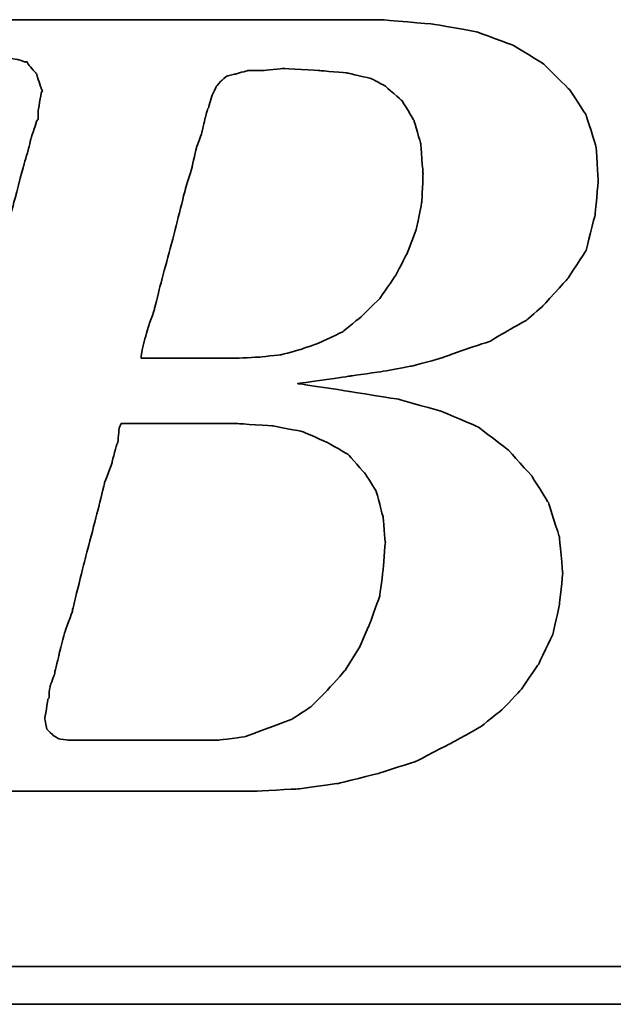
# Model space of a CAD drawing. Header units: millimetres. Extents: x 138 to 542, y -151 to -38.
# Tile 32 of 54: x 432.51 to 434.51, y -115.42 to -112.09. Entities that reach past the tile are written whole.
import ezdxf

# ---------------------------------------------------------------- set-up
doc = ezdxf.new("R2010")
doc.units = ezdxf.units.MM
doc.header["$LTSCALE"] = 0.1
doc.layers.add('DIM', color=4, linetype='CONTINUOUS')
doc.layers.add('layer 1', color=7, linetype='CONTINUOUS')

# ---------------------------------------------------------------- blocks, each defined once
blk = doc.blocks.new('TBI MOTION logo(完整正式版)')
at = {"layer": 'layer 1', "color": 22, "lineweight": 35}
for points, knots in [([(-64.65375, -6.86375), (-64.65375, -6.86375), (-64.84375, -7.29625), (-64.84375, -7.29625), (-64.84375, -7.29625), (-64.84375, -7.29625), (-64.86875, -7.34375), (-64.86875, -7.34375), (-64.86875, -7.34375), (-64.86875, -7.34375), (-64.86875, -7.36875), (-64.86875, -7.36875), (-64.86875, -7.36875), (-64.86875, -7.36875), (-65.15375, -7.65375), (-65.15375, -7.65375), (-65.15375, -7.65375), (-65.15375, -7.65375), (-65.17875, -7.65375), (-65.17875, -7.65375), (-65.17875, -7.65375), (-65.17875, -7.65375), (-65.20375, -7.67875), (-65.20375, -7.67875), (-65.20375, -7.67875), (-65.20375, -7.67875), (-65.58875, -7.87125), (-65.58875, -7.87125), (-65.58875, -7.87125), (-65.58875, -7.87125), (-65.63375, -7.87125), (-65.63375, -7.87125), (-65.63375, -7.87125), (-65.63375, -7.87125), (-65.65875, -7.89375), (-65.65875, -7.89375), (-65.65875, -7.89375), (-65.65875, -7.89375), (-66.09375, -7.94375), (-66.09375, -7.94375), (-66.09375, -7.94375), (-66.09375, -7.94375), (-66.11375, -7.94375), (-66.11375, -7.94375), (-66.11375, -7.94375), (-66.11375, -7.94375), (-66.16375, -7.94375), (-66.16375, -7.94375), (-66.16375, -7.94375), (-66.16375, -7.94375), (-66.30875, -7.94375), (-66.30875, -7.94375), (-66.30875, -7.94375), (-66.30875, -7.94375), (-66.69375, -7.94375), (-66.69375, -7.94375), (-66.69375, -7.94375), (-66.69375, -7.94375), (-67.07375, -7.94375), (-67.07375, -7.94375), (-67.07375, -7.94375), (-67.07375, -7.94375), (-67.12375, -7.94375), (-67.12375, -7.94375), (-67.12375, -7.94375), (-67.12375, -7.94375), (-67.12375, -7.96625), (-67.12375, -7.96625), (-67.12375, -7.96625), (-67.12375, -7.96625), (-67.14875, -7.99125), (-67.14875, -7.99125), (-67.14875, -7.99125), (-67.14875, -7.99125), (-67.24375, -8.34875), (-67.24375, -8.34875), (-67.24375, -8.34875), (-67.24375, -8.34875), (-67.31375, -8.68625), (-67.31375, -8.68625), (-67.31375, -8.68625), (-67.31375, -8.68625), (-67.26875, -8.68625), (-67.26875, -8.68625), (-67.26875, -8.68625), (-67.26875, -8.68625), (-67.07375, -8.68625), (-67.07375, -8.68625), (-67.07375, -8.68625), (-67.07375, -8.68625), (-66.54875, -8.68625), (-66.54875, -8.68625), (-66.54875, -8.68625), (-66.54875, -8.68625), (-65.82625, -8.68625), (-65.82625, -8.68625), (-65.82625, -8.68625), (-65.82625, -8.68625), (-65.01375, -8.68625), (-65.01375, -8.68625), (-65.01375, -8.68625), (-65.01375, -8.68625), (-64.05375, -8.68625), (-64.05375, -8.68625), (-64.05375, -8.68625), (-64.05375, -8.68625), (-62.08375, -8.68625), (-62.08375, -8.68625), (-62.08375, -8.68625), (-62.08375, -8.68625), (-60.06875, -8.68625), (-60.06875, -8.68625), (-60.06875, -8.68625), (-60.06875, -8.68625), (-59.10875, -8.68625), (-59.10875, -8.68625), (-59.10875, -8.68625), (-59.10875, -8.68625), (-58.29375, -8.68625), (-58.29375, -8.68625), (-58.29375, -8.68625), (-58.29375, -8.68625), (-57.57375, -8.68625), (-57.57375, -8.68625), (-57.57375, -8.68625), (-57.57375, -8.68625), (-57.04875, -8.68625), (-57.04875, -8.68625), (-57.04875, -8.68625), (-57.04875, -8.68625), (-56.85375, -8.68625), (-56.85375, -8.68625), (-56.85375, -8.68625), (-56.85375, -8.68625), (-56.70875, -8.68625), (-56.70875, -8.68625), (-56.70875, -8.68625), (-56.70875, -8.68625), (-56.61375, -8.68625), (-56.61375, -8.68625), (-56.61375, -8.68625), (-56.61375, -8.68625), (-56.56875, -8.68625), (-56.56875, -8.68625), (-56.56875, -8.68625), (-56.56875, -8.68625), (-55.65375, -8.63875), (-55.65375, -8.63875), (-55.65375, -8.63875), (-55.65375, -8.63875), (-54.76875, -8.51875), (-54.76875, -8.51875), (-54.76875, -8.51875), (-54.76875, -8.51875), (-53.90375, -8.30375), (-53.90375, -8.30375), (-53.90375, -8.30375), (-53.90375, -8.30375), (-53.08875, -8.03875), (-53.08875, -8.03875), (-53.08875, -8.03875), (-53.08875, -8.03875), (-52.34375, -7.65375), (-52.34375, -7.65375), (-52.34375, -7.65375), (-52.34375, -7.65375), (-51.69875, -7.29625), (-51.69875, -7.29625), (-51.69875, -7.29625), (-51.69875, -7.29625), (-51.21875, -6.91125), (-51.21875, -6.91125), (-51.21875, -6.91125), (-51.21875, -6.91125), (-50.83375, -6.50375), (-50.83375, -6.50375), (-50.83375, -6.50375), (-50.83375, -6.50375), (-50.44875, -5.94875), (-50.44875, -5.94875), (-50.44875, -5.94875), (-50.44875, -5.94875), (-50.13875, -5.30375), (-50.13875, -5.30375), (-50.13875, -5.30375), (-50.13875, -5.30375), (-49.99375, -4.65375), (-49.99375, -4.65375), (-49.99375, -4.65375), (-49.99375, -4.65375), (-49.92375, -3.98375), (-49.92375, -3.98375), (-49.92375, -3.98375), (-49.92375, -3.98375), (-49.99375, -3.19374), (-49.99375, -3.19374), (-49.99375, -3.19374), (-49.99375, -3.19374), (-50.23374, -2.44874), (-50.23374, -2.44874), (-50.23374, -2.44874), (-50.23374, -2.44874), (-50.59375, -1.87374), (-50.59375, -1.87374), (-50.59375, -1.87374), (-50.59375, -1.87374), (-51.09875, -1.31874), (-51.09875, -1.31874), (-51.09875, -1.31874), (-51.09875, -1.31874), (-51.74375, -0.81875), (-51.74375, -0.81875), (-51.74375, -0.81875), (-51.74375, -0.81875), (-52.53875, -0.48125), (-52.53875, -0.48125), (-52.53875, -0.48125), (-52.53875, -0.48125), (-53.47375, -0.21875), (-53.47375, -0.21875), (-53.47375, -0.21875), (-53.47375, -0.21875), (-54.52875, -0.04874), (-54.52875, -0.04874), (-54.52875, -0.04874), (-54.52875, -0.04874), (-55.65375, 0.12125), (-55.65375, 0.12125), (-55.65375, 0.12125), (-55.65375, 0.12125), (-54.50375, 0.28624), (-54.50375, 0.28624), (-54.50375, 0.28624), (-54.50375, 0.28624), (-53.83375, 0.38124), (-53.83375, 0.38124), (-53.83375, 0.38124), (-53.83375, 0.38124), (-53.18375, 0.50125), (-53.18375, 0.50125), (-53.18375, 0.50125), (-53.18375, 0.50125), (-52.55875, 0.66874), (-52.55875, 0.66874), (-52.55875, 0.66874), (-52.55875, 0.66874), (-52.03375, 0.86124), (-52.03375, 0.86124), (-52.03375, 0.86124), (-52.03375, 0.86124), (-51.50374, 1.03124), (-51.50374, 1.03124), (-51.50374, 1.03124), (-51.50374, 1.03124), (-51.09875, 1.27125), (-51.09875, 1.27125), (-51.09875, 1.27125), (-51.09875, 1.27125), (-50.71375, 1.48624), (-50.71375, 1.48624), (-50.71375, 1.48624), (-50.71375, 1.48624), (-50.37625, 1.77625), (-50.37625, 1.77625), (-50.37625, 1.77625), (-50.37625, 1.77625), (-49.82375, 2.37625), (-49.82375, 2.37625), (-49.82375, 2.37625), (-49.82375, 2.37625), (-49.41875, 2.99625), (-49.41875, 2.99625), (-49.41875, 2.99625), (-49.41875, 2.99625), (-49.22375, 3.76625), (-49.22375, 3.76625), (-49.22375, 3.76625), (-49.22375, 3.76625), (-49.15375, 4.50874), (-49.15375, 4.50874), (-49.15375, 4.50874), (-49.15375, 4.50874), (-49.20375, 5.25125), (-49.20375, 5.25125), (-49.20375, 5.25125), (-49.20375, 5.25125), (-49.41875, 5.92625), (-49.41875, 5.92625), (-49.41875, 5.92625), (-49.41875, 5.92625), (-49.77875, 6.47625), (-49.77875, 6.47625), (-49.77875, 6.47625), (-49.77875, 6.47625), (-50.33125, 7.02624), (-50.33125, 7.02624), (-50.33125, 7.02624), (-50.33125, 7.02624), (-51.00125, 7.43625), (-51.00125, 7.43625), (-51.00125, 7.43625), (-51.00125, 7.43625), (-51.79375, 7.72625), (-51.79375, 7.72625), (-51.79375, 7.72625), (-51.79375, 7.72625), (-52.72875, 7.89124), (-52.72875, 7.89124), (-52.72875, 7.89124), (-52.72875, 7.89124), (-53.83375, 7.98625), (-53.83375, 7.98625), (-53.83375, 7.98625), (-53.83375, 7.98625), (-53.92875, 7.98625), (-53.92875, 7.98625), (-53.92875, 7.98625), (-53.92875, 7.98625), (-54.26375, 7.98625), (-54.26375, 7.98625), (-54.26375, 7.98625), (-54.26375, 7.98625), (-54.74375, 7.98625), (-54.74375, 7.98625), (-54.74375, 7.98625), (-54.74375, 7.98625), (-55.36875, 7.98625), (-55.36875, 7.98625), (-55.36875, 7.98625), (-55.36875, 7.98625), (-56.13375, 7.98625), (-56.13375, 7.98625), (-56.13375, 7.98625), (-56.13375, 7.98625), (-56.94875, 7.98625), (-56.94875, 7.98625), (-56.94875, 7.98625), (-56.94875, 7.98625), (-58.77625, 7.98625), (-58.77625, 7.98625), (-58.77625, 7.98625), (-58.77625, 7.98625), (-60.59875, 7.98625), (-60.59875, 7.98625), (-60.59875, 7.98625), (-60.59875, 7.98625), (-61.41375, 7.98625), (-61.41375, 7.98625), (-61.41375, 7.98625), (-61.41375, 7.98625), (-62.17875, 7.98625), (-62.17875, 7.98625), (-62.17875, 7.98625), (-62.17875, 7.98625), (-62.80375, 7.98625), (-62.80375, 7.98625), (-62.80375, 7.98625), (-62.80375, 7.98625), (-63.30625, 7.98625), (-63.30625, 7.98625), (-63.30625, 7.98625), (-63.30625, 7.98625), (-63.57375, 7.98625), (-63.57375, 7.98625), (-63.57375, 7.98625), (-63.57375, 7.98625), (-63.57375, 7.96375), (-63.57375, 7.96375), (-63.57375, 7.96375), (-63.57375, 7.96375), (-63.59875, 7.94125), (-63.59875, 7.94125), (-63.59875, 7.94125), (-63.59875, 7.94125), (-63.69375, 7.55625), (-63.69375, 7.55625), (-63.69375, 7.55625), (-63.69375, 7.55625), (-63.76375, 7.24624), (-63.76375, 7.24624), (-63.76375, 7.24624), (-63.76375, 7.24624), (-63.23875, 7.24624), (-63.23875, 7.24624), (-63.23875, 7.24624), (-63.23875, 7.24624), (-62.75875, 7.24624), (-62.75875, 7.24624), (-62.75875, 7.24624), (-62.75875, 7.24624), (-62.61125, 7.24624), (-62.61125, 7.24624), (-62.61125, 7.24624), (-62.61125, 7.24624), (-62.56625, 7.24624), (-62.56625, 7.24624), (-62.56625, 7.24624), (-62.56625, 7.24624), (-62.22875, 7.24624), (-62.22875, 7.24624), (-62.22875, 7.24624), (-62.22875, 7.24624), (-62.20375, 7.24624), (-62.20375, 7.24624), (-62.20375, 7.24624), (-62.20375, 7.24624), (-62.17875, 7.21875), (-62.17875, 7.21875), (-62.17875, 7.21875), (-62.17875, 7.21875), (-61.96375, 7.17125), (-61.96375, 7.17125), (-61.96375, 7.17125), (-61.96375, 7.17125), (-61.72375, 7.12624), (-61.72375, 7.12624), (-61.72375, 7.12624), (-61.72375, 7.12624), (-61.70375, 7.12624), (-61.70375, 7.12624), (-61.70375, 7.12624), (-61.70375, 7.12624), (-61.55875, 7.07624), (-61.55875, 7.07624), (-61.55875, 7.07624), (-61.55875, 7.07624), (-61.50875, 7.07624), (-61.50875, 7.07624), (-61.50875, 7.07624), (-61.50875, 7.07624), (-61.48375, 7.02624), (-61.48375, 7.02624), (-61.48375, 7.02624), (-61.48375, 7.02624), (-61.31875, 6.83375), (-61.31875, 6.83375), (-61.31875, 6.83375), (-61.31875, 6.83375), (-61.29375, 6.81125), (-61.29375, 6.81125), (-61.29375, 6.81125), (-61.29375, 6.81125), (-61.29375, 6.78625), (-61.29375, 6.78625), (-61.29375, 6.78625), (-61.29375, 6.78625), (-61.19875, 6.50124), (-61.19875, 6.50124), (-61.19875, 6.50124), (-61.19875, 6.50124), (-61.17375, 6.45124), (-61.17375, 6.45124), (-61.17375, 6.45124), (-61.17375, 6.45124), (-61.19875, 6.40625), (-61.19875, 6.40625), (-61.19875, 6.40625), (-61.19875, 6.40625), (-61.26875, 5.99624), (-61.26875, 5.99624), (-61.26875, 5.99624), (-61.26875, 5.99624), (-61.26875, 5.85125), (-61.26875, 5.85125), (-61.26875, 5.85125), (-61.26875, 5.85125), (-61.26875, 5.82625), (-61.26875, 5.82625), (-61.26875, 5.82625), (-61.26875, 5.82625), (-61.29375, 5.80625), (-61.29375, 5.80625), (-61.29375, 5.80625), (-61.29375, 5.80625), (-61.34125, 5.66125), (-61.34125, 5.66125), (-61.34125, 5.66125), (-61.34125, 5.66125), (-61.41375, 5.44625), (-61.41375, 5.44625), (-61.41375, 5.44625), (-61.41375, 5.44625), (-61.48375, 5.15625), (-61.48375, 5.15625), (-61.48375, 5.15625), (-61.48375, 5.15625), (-61.58375, 4.82124), (-61.58375, 4.82124), (-61.58375, 4.82124), (-61.58375, 4.82124), (-61.79875, 4.00375), (-61.79875, 4.00375), (-61.79875, 4.00375), (-61.79875, 4.00375), (-62.05875, 2.99625), (-62.05875, 2.99625), (-62.05875, 2.99625), (-62.05875, 2.99625), (-62.34875, 1.91625), (-62.34875, 1.91625), (-62.34875, 1.91625), (-62.34875, 1.91625), (-62.97375, -0.41124), (-62.97375, -0.41124), (-62.97375, -0.41124), (-62.97375, -0.41124), (-63.59875, -2.75875), (-63.59875, -2.75875), (-63.59875, -2.75875), (-63.59875, -2.75875), (-63.88375, -3.86374), (-63.88375, -3.86374), (-63.88375, -3.86374), (-63.88375, -3.86374), (-64.14875, -4.82374), (-64.14875, -4.82374), (-64.14875, -4.82374), (-64.14875, -4.82374), (-64.36375, -5.64125), (-64.36375, -5.64125), (-64.36375, -5.64125), (-64.36375, -5.64125), (-64.43625, -5.97625), (-64.43625, -5.97625), (-64.43625, -5.97625), (-64.43625, -5.97625), (-64.50875, -6.28625), (-64.50875, -6.28625), (-64.50875, -6.28625), (-64.50875, -6.28625), (-64.50875, -6.30875), (-64.50875, -6.30875), (-64.50875, -6.30875), (-64.50875, -6.30875), (-64.57875, -6.50375), (-64.57875, -6.50375), (-64.57875, -6.50375), (-64.57875, -6.50375), (-64.62875, -6.69625), (-64.62875, -6.69625), (-64.62875, -6.69625), (-64.62875, -6.69625), (-64.62875, -6.76875), (-64.62875, -6.76875), (-64.62875, -6.76875), (-64.62875, -6.76875), (-64.62875, -6.81375), (-64.62875, -6.81375), (-64.62875, -6.81375), (-64.62875, -6.81375), (-64.62875, -6.83875), (-64.62875, -6.83875), (-64.62875, -6.83875), (-64.62875, -6.83875), (-64.65375, -6.86375), (-64.65375, -6.86375)], [0, 0, 0, 0, 0.00719424, 0.00719424, 0.00719424, 0.00719425, 0.01438849, 0.01438849, 0.01438849, 0.0143885, 0.02158273, 0.02158273, 0.02158273, 0.02158274, 0.02877698, 0.02877698, 0.02877698, 0.02877699, 0.03597122, 0.03597122, 0.03597122, 0.03597123, 0.04316547, 0.04316547, 0.04316547, 0.04316548, 0.05035971, 0.05035971, 0.05035971, 0.05035972, 0.05755396, 0.05755396, 0.05755396, 0.05755397, 0.0647482, 0.0647482, 0.0647482, 0.06474821, 0.07194245, 0.07194245, 0.07194245, 0.07194246, 0.07913669, 0.07913669, 0.07913669, 0.0791367, 0.08633094, 0.08633094, 0.08633094, 0.08633095, 0.09352518, 0.09352518, 0.09352518, 0.09352519, 0.10071942, 0.10071942, 0.10071942, 0.10071943, 0.10791367, 0.10791367, 0.10791367, 0.10791368, 0.11510791, 0.11510791, 0.11510791, 0.11510792, 0.12230216, 0.12230216, 0.12230216, 0.12230217, 0.1294964, 0.1294964, 0.1294964, 0.12949641, 0.13669065, 0.13669065, 0.13669065, 0.13669066, 0.14388489, 0.14388489, 0.14388489, 0.1438849, 0.15107914, 0.15107914, 0.15107914, 0.15107915, 0.15827338, 0.15827338, 0.15827338, 0.15827339, 0.16546763, 0.16546763, 0.16546763, 0.16546764, 0.17266187, 0.17266187, 0.17266187, 0.17266188, 0.17985612, 0.17985612, 0.17985612, 0.17985613, 0.18705036, 0.18705036, 0.18705036, 0.18705037, 0.1942446, 0.1942446, 0.1942446, 0.19424461, 0.20143885, 0.20143885, 0.20143885, 0.20143886, 0.20863309, 0.20863309, 0.20863309, 0.2086331, 0.21582734, 0.21582734, 0.21582734, 0.21582735, 0.22302158, 0.22302158, 0.22302158, 0.22302159, 0.23021583, 0.23021583, 0.23021583, 0.23021584, 0.23741007, 0.23741007, 0.23741007, 0.23741008, 0.24460432, 0.24460432, 0.24460432, 0.24460433, 0.25179856, 0.25179856, 0.25179856, 0.25179857, 0.25899281, 0.25899281, 0.25899281, 0.25899282, 0.26618705, 0.26618705, 0.26618705, 0.26618706, 0.27338129, 0.27338129, 0.27338129, 0.2733813, 0.28057554, 0.28057554, 0.28057554, 0.28057555, 0.28776978, 0.28776978, 0.28776978, 0.28776979, 0.29496403, 0.29496403, 0.29496403, 0.29496404, 0.30215827, 0.30215827, 0.30215827, 0.30215828, 0.30935252, 0.30935252, 0.30935252, 0.30935253, 0.31654676, 0.31654676, 0.31654676, 0.31654677, 0.32374101, 0.32374101, 0.32374101, 0.32374102, 0.33093525, 0.33093525, 0.33093525, 0.33093526, 0.3381295, 0.3381295, 0.3381295, 0.33812951, 0.34532374, 0.34532374, 0.34532374, 0.34532375, 0.35251799, 0.35251799, 0.35251799, 0.352518, 0.35971223, 0.35971223, 0.35971223, 0.35971224, 0.36690647, 0.36690647, 0.36690647, 0.36690648, 0.37410072, 0.37410072, 0.37410072, 0.37410073, 0.38129496, 0.38129496, 0.38129496, 0.38129497, 0.38848921, 0.38848921, 0.38848921, 0.38848922, 0.39568345, 0.39568345, 0.39568345, 0.39568346, 0.4028777, 0.4028777, 0.4028777, 0.40287771, 0.41007194, 0.41007194, 0.41007194, 0.41007195, 0.41726619, 0.41726619, 0.41726619, 0.4172662, 0.42446043, 0.42446043, 0.42446043, 0.42446044, 0.43165468, 0.43165468, 0.43165468, 0.43165469, 0.43884892, 0.43884892, 0.43884892, 0.43884893, 0.44604317, 0.44604317, 0.44604317, 0.44604318, 0.45323741, 0.45323741, 0.45323741, 0.45323742, 0.46043165, 0.46043165, 0.46043165, 0.46043166, 0.4676259, 0.4676259, 0.4676259, 0.46762591, 0.47482014, 0.47482014, 0.47482014, 0.47482015, 0.48201439, 0.48201439, 0.48201439, 0.4820144, 0.48920863, 0.48920863, 0.48920863, 0.48920864, 0.49640288, 0.49640288, 0.49640288, 0.49640289, 0.50359712, 0.50359712, 0.50359712, 0.50359713, 0.51079137, 0.51079137, 0.51079137, 0.51079138, 0.51798561, 0.51798561, 0.51798561, 0.51798562, 0.52517986, 0.52517986, 0.52517986, 0.52517987, 0.5323741, 0.5323741, 0.5323741, 0.53237411, 0.53956835, 0.53956835, 0.53956835, 0.53956836, 0.54676259, 0.54676259, 0.54676259, 0.5467626, 0.55395683, 0.55395683, 0.55395683, 0.55395684, 0.56115108, 0.56115108, 0.56115108, 0.56115109, 0.56834532, 0.56834532, 0.56834532, 0.56834533, 0.57553957, 0.57553957, 0.57553957, 0.57553958, 0.58273381, 0.58273381, 0.58273381, 0.58273382, 0.58992806, 0.58992806, 0.58992806, 0.58992807, 0.5971223, 0.5971223, 0.5971223, 0.59712231, 0.60431655, 0.60431655, 0.60431655, 0.60431656, 0.61151079, 0.61151079, 0.61151079, 0.6115108, 0.61870504, 0.61870504, 0.61870504, 0.61870505, 0.62589928, 0.62589928, 0.62589928, 0.62589929, 0.63309353, 0.63309353, 0.63309353, 0.63309354, 0.64028777, 0.64028777, 0.64028777, 0.64028778, 0.64748201, 0.64748201, 0.64748201, 0.64748202, 0.65467626, 0.65467626, 0.65467626, 0.65467627, 0.6618705, 0.6618705, 0.6618705, 0.66187051, 0.66906475, 0.66906475, 0.66906475, 0.66906476, 0.67625899, 0.67625899, 0.67625899, 0.676259, 0.68345324, 0.68345324, 0.68345324, 0.68345325, 0.69064748, 0.69064748, 0.69064748, 0.69064749, 0.69784173, 0.69784173, 0.69784173, 0.69784174, 0.70503597, 0.70503597, 0.70503597, 0.70503598, 0.71223022, 0.71223022, 0.71223022, 0.71223023, 0.71942446, 0.71942446, 0.71942446, 0.71942447, 0.72661871, 0.72661871, 0.72661871, 0.72661872, 0.73381295, 0.73381295, 0.73381295, 0.73381296, 0.74100719, 0.74100719, 0.74100719, 0.7410072, 0.74820144, 0.74820144, 0.74820144, 0.74820145, 0.75539568, 0.75539568, 0.75539568, 0.75539569, 0.76258993, 0.76258993, 0.76258993, 0.76258994, 0.76978417, 0.76978417, 0.76978417, 0.76978418, 0.77697842, 0.77697842, 0.77697842, 0.77697843, 0.78417266, 0.78417266, 0.78417266, 0.78417267, 0.79136691, 0.79136691, 0.79136691, 0.79136692, 0.79856115, 0.79856115, 0.79856115, 0.79856116, 0.8057554, 0.8057554, 0.8057554, 0.80575541, 0.81294964, 0.81294964, 0.81294964, 0.81294965, 0.82014388, 0.82014388, 0.82014388, 0.82014389, 0.82733813, 0.82733813, 0.82733813, 0.82733814, 0.83453237, 0.83453237, 0.83453237, 0.83453238, 0.84172662, 0.84172662, 0.84172662, 0.84172663, 0.84892086, 0.84892086, 0.84892086, 0.84892087, 0.85611511, 0.85611511, 0.85611511, 0.85611512, 0.86330935, 0.86330935, 0.86330935, 0.86330936, 0.8705036, 0.8705036, 0.8705036, 0.87050361, 0.87769784, 0.87769784, 0.87769784, 0.87769785, 0.88489209, 0.88489209, 0.88489209, 0.8848921, 0.89208633, 0.89208633, 0.89208633, 0.89208634, 0.89928058, 0.89928058, 0.89928058, 0.89928059, 0.90647482, 0.90647482, 0.90647482, 0.90647483, 0.91366906, 0.91366906, 0.91366906, 0.91366907, 0.92086331, 0.92086331, 0.92086331, 0.92086332, 0.92805755, 0.92805755, 0.92805755, 0.92805756, 0.9352518, 0.9352518, 0.9352518, 0.93525181, 0.94244604, 0.94244604, 0.94244604, 0.94244605, 0.94964029, 0.94964029, 0.94964029, 0.9496403, 0.95683453, 0.95683453, 0.95683453, 0.95683454, 0.96402878, 0.96402878, 0.96402878, 0.96402879, 0.97122302, 0.97122302, 0.97122302, 0.97122303, 0.97841727, 0.97841727, 0.97841727, 0.97841728, 0.98561151, 0.98561151, 0.98561151, 0.98561152, 0.99280576, 0.99280576, 0.99280576, 0.99280577, 1, 1, 1, 1]), ([(-57.50375, 6.35625), (-57.50375, 6.35625), (-57.57375, 6.11625), (-57.57375, 6.11625), (-57.57375, 6.11625), (-57.57375, 6.11625), (-57.57375, 6.09125), (-57.57375, 6.09125), (-57.57375, 6.09125), (-57.57375, 6.09125), (-57.59875, 6.06625), (-57.59875, 6.06625), (-57.59875, 6.06625), (-57.59875, 6.06625), (-57.64875, 5.87625), (-57.64875, 5.87625), (-57.64875, 5.87625), (-57.64875, 5.87625), (-57.71875, 5.58875), (-57.71875, 5.58875), (-57.71875, 5.58875), (-57.71875, 5.58875), (-57.71875, 5.56625), (-57.71875, 5.56625), (-57.71875, 5.56625), (-57.71875, 5.56625), (-57.83875, 5.23125), (-57.83875, 5.23125), (-57.83875, 5.23125), (-57.83875, 5.23125), (-57.93625, 4.82124), (-57.93625, 4.82124), (-57.93625, 4.82124), (-57.93625, 4.82124), (-57.93625, 4.79624), (-57.93625, 4.79624), (-57.93625, 4.79624), (-57.93625, 4.79624), (-58.07875, 4.34125), (-58.07875, 4.34125), (-58.07875, 4.34125), (-58.07875, 4.34125), (-58.34375, 3.28625), (-58.34375, 3.28625), (-58.34375, 3.28625), (-58.34375, 3.28625), (-58.62875, 2.23124), (-58.62875, 2.23124), (-58.62875, 2.23124), (-58.62875, 2.23124), (-58.74875, 1.75125), (-58.74875, 1.75125), (-58.74875, 1.75125), (-58.74875, 1.75125), (-58.74875, 1.72625), (-58.74875, 1.72625), (-58.74875, 1.72625), (-58.74875, 1.72625), (-58.89375, 1.31625), (-58.89375, 1.31625), (-58.89375, 1.31625), (-58.89375, 1.31625), (-58.98875, 0.98124), (-58.98875, 0.98124), (-58.98875, 0.98124), (-58.98875, 0.98124), (-59.03875, 0.71625), (-59.03875, 0.71625), (-59.03875, 0.71625), (-59.03875, 0.71625), (-59.03875, 0.66874), (-59.03875, 0.66874), (-59.03875, 0.66874), (-59.03875, 0.66874), (-58.91875, 0.66874), (-58.91875, 0.66874), (-58.91875, 0.66874), (-58.91875, 0.66874), (-58.53375, 0.66874), (-58.53375, 0.66874), (-58.53375, 0.66874), (-58.53375, 0.66874), (-58.10375, 0.66874), (-58.10375, 0.66874), (-58.10375, 0.66874), (-58.10375, 0.66874), (-57.66875, 0.66874), (-57.66875, 0.66874), (-57.66875, 0.66874), (-57.66875, 0.66874), (-57.33375, 0.66874), (-57.33375, 0.66874), (-57.33375, 0.66874), (-57.33375, 0.66874), (-57.09375, 0.66874), (-57.09375, 0.66874), (-57.09375, 0.66874), (-57.09375, 0.66874), (-56.99875, 0.66874), (-56.99875, 0.66874), (-56.99875, 0.66874), (-56.99875, 0.66874), (-56.49375, 0.69374), (-56.49375, 0.69374), (-56.49375, 0.69374), (-56.49375, 0.69374), (-56.01375, 0.74374), (-56.01375, 0.74374), (-56.01375, 0.74374), (-56.01375, 0.74374), (-55.58375, 0.86124), (-55.58375, 0.86124), (-55.58375, 0.86124), (-55.58375, 0.86124), (-55.17375, 1.00624), (-55.17375, 1.00624), (-55.17375, 1.00624), (-55.17375, 1.00624), (-54.67375, 1.24625), (-54.67375, 1.24625), (-54.67375, 1.24625), (-54.67375, 1.24625), (-54.26375, 1.58124), (-54.26375, 1.58124), (-54.26375, 1.58124), (-54.26375, 1.58124), (-53.87875, 1.96374), (-53.87875, 1.96374), (-53.87875, 1.96374), (-53.87875, 1.96374), (-53.54375, 2.44625), (-53.54375, 2.44625), (-53.54375, 2.44625), (-53.54375, 2.44625), (-53.27875, 2.95125), (-53.27875, 2.95125), (-53.27875, 2.95125), (-53.27875, 2.95125), (-53.08875, 3.45124), (-53.08875, 3.45124), (-53.08875, 3.45124), (-53.08875, 3.45124), (-52.96875, 4.05124), (-52.96875, 4.05124), (-52.96875, 4.05124), (-52.96875, 4.05124), (-52.94375, 4.65125), (-52.94375, 4.65125), (-52.94375, 4.65125), (-52.94375, 4.65125), (-52.99375, 5.30125), (-52.99375, 5.30125), (-52.99375, 5.30125), (-52.99375, 5.30125), (-53.13875, 5.80625), (-53.13875, 5.80625), (-53.13875, 5.80625), (-53.13875, 5.80625), (-53.39875, 6.23625), (-53.39875, 6.23625), (-53.39875, 6.23625), (-53.39875, 6.23625), (-53.75875, 6.54875), (-53.75875, 6.54875), (-53.75875, 6.54875), (-53.75875, 6.54875), (-54.07375, 6.71625), (-54.07375, 6.71625), (-54.07375, 6.71625), (-54.07375, 6.71625), (-54.57375, 6.83375), (-54.57375, 6.83375), (-54.57375, 6.83375), (-54.57375, 6.83375), (-55.17375, 6.88625), (-55.17375, 6.88625), (-55.17375, 6.88625), (-55.17375, 6.88625), (-55.96875, 6.93125), (-55.96875, 6.93125), (-55.96875, 6.93125), (-55.96875, 6.93125), (-56.39875, 6.88625), (-56.39875, 6.88625), (-56.39875, 6.88625), (-56.39875, 6.88625), (-56.42125, 6.88625), (-56.42125, 6.88625), (-56.42125, 6.88625), (-56.42125, 6.88625), (-56.73375, 6.88625), (-56.73375, 6.88625), (-56.73375, 6.88625), (-56.73375, 6.88625), (-56.99875, 6.81125), (-56.99875, 6.81125), (-56.99875, 6.81125), (-56.99875, 6.81125), (-57.02375, 6.81125), (-57.02375, 6.81125), (-57.02375, 6.81125), (-57.02375, 6.81125), (-57.18875, 6.76625), (-57.18875, 6.76625), (-57.18875, 6.76625), (-57.18875, 6.76625), (-57.30875, 6.66625), (-57.30875, 6.66625), (-57.30875, 6.66625), (-57.30875, 6.66625), (-57.40875, 6.54875), (-57.40875, 6.54875), (-57.40875, 6.54875), (-57.40875, 6.54875), (-57.50375, 6.35625), (-57.50375, 6.35625)], [0, 0, 0, 0, 0.01851852, 0.01851852, 0.01851852, 0.01851853, 0.03703704, 0.03703704, 0.03703704, 0.03703705, 0.05555556, 0.05555556, 0.05555556, 0.05555557, 0.07407407, 0.07407407, 0.07407407, 0.07407408, 0.09259259, 0.09259259, 0.09259259, 0.0925926, 0.11111111, 0.11111111, 0.11111111, 0.11111112, 0.12962963, 0.12962963, 0.12962963, 0.12962964, 0.14814815, 0.14814815, 0.14814815, 0.14814816, 0.16666667, 0.16666667, 0.16666667, 0.16666668, 0.18518519, 0.18518519, 0.18518519, 0.1851852, 0.2037037, 0.2037037, 0.2037037, 0.20370371, 0.22222222, 0.22222222, 0.22222222, 0.22222223, 0.24074074, 0.24074074, 0.24074074, 0.24074075, 0.25925926, 0.25925926, 0.25925926, 0.25925927, 0.27777778, 0.27777778, 0.27777778, 0.27777779, 0.2962963, 0.2962963, 0.2962963, 0.29629631, 0.31481481, 0.31481481, 0.31481481, 0.31481482, 0.33333333, 0.33333333, 0.33333333, 0.33333334, 0.35185185, 0.35185185, 0.35185185, 0.35185186, 0.37037037, 0.37037037, 0.37037037, 0.37037038, 0.38888889, 0.38888889, 0.38888889, 0.3888889, 0.40740741, 0.40740741, 0.40740741, 0.40740742, 0.42592593, 0.42592593, 0.42592593, 0.42592594, 0.44444444, 0.44444444, 0.44444444, 0.44444445, 0.46296296, 0.46296296, 0.46296296, 0.46296297, 0.48148148, 0.48148148, 0.48148148, 0.48148149, 0.5, 0.5, 0.5, 0.50000001, 0.51851852, 0.51851852, 0.51851852, 0.51851853, 0.53703704, 0.53703704, 0.53703704, 0.53703705, 0.55555556, 0.55555556, 0.55555556, 0.55555557, 0.57407407, 0.57407407, 0.57407407, 0.57407408, 0.59259259, 0.59259259, 0.59259259, 0.5925926, 0.61111111, 0.61111111, 0.61111111, 0.61111112, 0.62962963, 0.62962963, 0.62962963, 0.62962964, 0.64814815, 0.64814815, 0.64814815, 0.64814816, 0.66666667, 0.66666667, 0.66666667, 0.66666668, 0.68518519, 0.68518519, 0.68518519, 0.6851852, 0.7037037, 0.7037037, 0.7037037, 0.70370371, 0.72222222, 0.72222222, 0.72222222, 0.72222223, 0.74074074, 0.74074074, 0.74074074, 0.74074075, 0.75925926, 0.75925926, 0.75925926, 0.75925927, 0.77777778, 0.77777778, 0.77777778, 0.77777779, 0.7962963, 0.7962963, 0.7962963, 0.79629631, 0.81481481, 0.81481481, 0.81481481, 0.81481482, 0.83333333, 0.83333333, 0.83333333, 0.83333334, 0.85185185, 0.85185185, 0.85185185, 0.85185186, 0.87037037, 0.87037037, 0.87037037, 0.87037038, 0.88888889, 0.88888889, 0.88888889, 0.8888889, 0.90740741, 0.90740741, 0.90740741, 0.90740742, 0.92592593, 0.92592593, 0.92592593, 0.92592594, 0.94444444, 0.94444444, 0.94444444, 0.94444445, 0.96296296, 0.96296296, 0.96296296, 0.96296297, 0.98148148, 0.98148148, 0.98148148, 0.98148149, 1, 1, 1, 1]), ([(-61.03125, -6.57375), (-61.03125, -6.57375), (-61.03125, -6.67125), (-61.03125, -6.67125), (-61.03125, -6.67125), (-61.03125, -6.67125), (-61.05375, -6.69625), (-61.05375, -6.69625), (-61.05375, -6.69625), (-61.05375, -6.69625), (-61.12375, -7.12875), (-61.12375, -7.12875), (-61.12375, -7.12875), (-61.12375, -7.12875), (-61.07875, -7.34375), (-61.07875, -7.34375), (-61.07875, -7.34375), (-61.07875, -7.34375), (-60.93375, -7.48875), (-60.93375, -7.48875), (-60.93375, -7.48875), (-60.93375, -7.48875), (-60.81375, -7.55625), (-60.81375, -7.55625), (-60.81375, -7.55625), (-60.81375, -7.55625), (-60.62375, -7.58375), (-60.62375, -7.58375), (-60.62375, -7.58375), (-60.62375, -7.58375), (-60.30875, -7.58375), (-60.30875, -7.58375), (-60.30875, -7.58375), (-60.30875, -7.58375), (-59.97375, -7.58375), (-59.97375, -7.58375), (-59.97375, -7.58375), (-59.97375, -7.58375), (-59.87875, -7.58375), (-59.87875, -7.58375), (-59.87875, -7.58375), (-59.87875, -7.58375), (-59.63625, -7.58375), (-59.63625, -7.58375), (-59.63625, -7.58375), (-59.63625, -7.58375), (-58.96875, -7.58375), (-58.96875, -7.58375), (-58.96875, -7.58375), (-58.96875, -7.58375), (-58.29375, -7.58375), (-58.29375, -7.58375), (-58.29375, -7.58375), (-58.29375, -7.58375), (-58.05375, -7.58375), (-58.05375, -7.58375), (-58.05375, -7.58375), (-58.05375, -7.58375), (-57.98375, -7.58375), (-57.98375, -7.58375), (-57.98375, -7.58375), (-57.98375, -7.58375), (-57.35875, -7.58375), (-57.35875, -7.58375), (-57.35875, -7.58375), (-57.35875, -7.58375), (-56.78375, -7.50875), (-56.78375, -7.50875), (-56.78375, -7.50875), (-56.78375, -7.50875), (-56.27875, -7.31875), (-56.27875, -7.31875), (-56.27875, -7.31875), (-56.27875, -7.31875), (-55.77375, -7.12875), (-55.77375, -7.12875), (-55.77375, -7.12875), (-55.77375, -7.12875), (-55.36875, -6.86375), (-55.36875, -6.86375), (-55.36875, -6.86375), (-55.36875, -6.86375), (-55.00875, -6.50375), (-55.00875, -6.50375), (-55.00875, -6.50375), (-55.00875, -6.50375), (-54.62375, -6.06875), (-54.62375, -6.06875), (-54.62375, -6.06875), (-54.62375, -6.06875), (-54.31375, -5.56875), (-54.31375, -5.56875), (-54.31375, -5.56875), (-54.31375, -5.56875), (-54.07375, -5.01625), (-54.07375, -5.01625), (-54.07375, -5.01625), (-54.07375, -5.01625), (-53.87875, -4.46374), (-53.87875, -4.46374), (-53.87875, -4.46374), (-53.87875, -4.46374), (-53.80875, -3.91375), (-53.80875, -3.91375), (-53.80875, -3.91375), (-53.80875, -3.91375), (-53.75875, -3.31375), (-53.75875, -3.31375), (-53.75875, -3.31375), (-53.75875, -3.31375), (-53.80875, -2.75875), (-53.80875, -2.75875), (-53.80875, -2.75875), (-53.80875, -2.75875), (-53.95375, -2.20875), (-53.95375, -2.20875), (-53.95375, -2.20875), (-53.95375, -2.20875), (-54.19375, -1.82625), (-54.19375, -1.82625), (-54.19375, -1.82625), (-54.19375, -1.82625), (-54.55375, -1.41875), (-54.55375, -1.41875), (-54.55375, -1.41875), (-54.55375, -1.41875), (-55.00875, -1.15125), (-55.00875, -1.15125), (-55.00875, -1.15125), (-55.00875, -1.15125), (-55.56125, -0.91375), (-55.56125, -0.91375), (-55.56125, -0.91375), (-55.56125, -0.91375), (-56.18125, -0.79375), (-56.18125, -0.79375), (-56.18125, -0.79375), (-56.18125, -0.79375), (-56.94875, -0.74374), (-56.94875, -0.74374), (-56.94875, -0.74374), (-56.94875, -0.74374), (-56.99875, -0.74374), (-56.99875, -0.74374), (-56.99875, -0.74374), (-56.99875, -0.74374), (-57.09375, -0.74374), (-57.09375, -0.74374), (-57.09375, -0.74374), (-57.09375, -0.74374), (-57.38375, -0.74374), (-57.38375, -0.74374), (-57.38375, -0.74374), (-57.38375, -0.74374), (-57.76875, -0.74374), (-57.76875, -0.74374), (-57.76875, -0.74374), (-57.76875, -0.74374), (-58.24625, -0.74374), (-58.24625, -0.74374), (-58.24625, -0.74374), (-58.24625, -0.74374), (-58.72875, -0.74374), (-58.72875, -0.74374), (-58.72875, -0.74374), (-58.72875, -0.74374), (-59.20875, -0.74374), (-59.20875, -0.74374), (-59.20875, -0.74374), (-59.20875, -0.74374), (-59.46875, -0.74374), (-59.46875, -0.74374), (-59.46875, -0.74374), (-59.46875, -0.74374), (-59.51625, -0.83875), (-59.51625, -0.83875), (-59.51625, -0.83875), (-59.51625, -0.83875), (-59.54375, -1.15125), (-59.54375, -1.15125), (-59.54375, -1.15125), (-59.54375, -1.15125), (-59.56375, -1.17874), (-59.56375, -1.17874), (-59.56375, -1.17874), (-59.56375, -1.17874), (-59.66375, -1.55875), (-59.66375, -1.55875), (-59.66375, -1.55875), (-59.66375, -1.55875), (-59.66375, -1.58375), (-59.66375, -1.58375), (-59.66375, -1.58375), (-59.66375, -1.58375), (-59.82875, -2.01874), (-59.82875, -2.01874), (-59.82875, -2.01874), (-59.82875, -2.01874), (-59.94875, -2.52125), (-59.94875, -2.52125), (-59.94875, -2.52125), (-59.94875, -2.52125), (-60.23875, -3.62375), (-60.23875, -3.62375), (-60.23875, -3.62375), (-60.23875, -3.62375), (-60.52375, -4.77624), (-60.52375, -4.77624), (-60.52375, -4.77624), (-60.52375, -4.77624), (-60.52375, -4.79874), (-60.52375, -4.79874), (-60.52375, -4.79874), (-60.52375, -4.79874), (-60.69125, -5.25375), (-60.69125, -5.25375), (-60.69125, -5.25375), (-60.69125, -5.25375), (-60.81375, -5.73625), (-60.81375, -5.73625), (-60.81375, -5.73625), (-60.81375, -5.73625), (-60.90875, -6.11875), (-60.90875, -6.11875), (-60.90875, -6.11875), (-60.90875, -6.11875), (-60.90875, -6.14375), (-60.90875, -6.14375), (-60.90875, -6.14375), (-60.90875, -6.14375), (-61.00375, -6.40875), (-61.00375, -6.40875), (-61.00375, -6.40875), (-61.00375, -6.40875), (-61.03125, -6.57375), (-61.03125, -6.57375)], [0, 0, 0, 0, 0.01694915, 0.01694915, 0.01694915, 0.01694916, 0.03389831, 0.03389831, 0.03389831, 0.03389832, 0.05084746, 0.05084746, 0.05084746, 0.05084747, 0.06779661, 0.06779661, 0.06779661, 0.06779662, 0.08474576, 0.08474576, 0.08474576, 0.08474577, 0.10169492, 0.10169492, 0.10169492, 0.10169493, 0.11864407, 0.11864407, 0.11864407, 0.11864408, 0.13559322, 0.13559322, 0.13559322, 0.13559323, 0.15254237, 0.15254237, 0.15254237, 0.15254238, 0.16949153, 0.16949153, 0.16949153, 0.16949154, 0.18644068, 0.18644068, 0.18644068, 0.18644069, 0.20338983, 0.20338983, 0.20338983, 0.20338984, 0.22033898, 0.22033898, 0.22033898, 0.22033899, 0.23728814, 0.23728814, 0.23728814, 0.23728815, 0.25423729, 0.25423729, 0.25423729, 0.2542373, 0.27118644, 0.27118644, 0.27118644, 0.27118645, 0.28813559, 0.28813559, 0.28813559, 0.2881356, 0.30508475, 0.30508475, 0.30508475, 0.30508476, 0.3220339, 0.3220339, 0.3220339, 0.32203391, 0.33898305, 0.33898305, 0.33898305, 0.33898306, 0.3559322, 0.3559322, 0.3559322, 0.35593221, 0.37288136, 0.37288136, 0.37288136, 0.37288137, 0.38983051, 0.38983051, 0.38983051, 0.38983052, 0.40677966, 0.40677966, 0.40677966, 0.40677967, 0.42372881, 0.42372881, 0.42372881, 0.42372882, 0.44067797, 0.44067797, 0.44067797, 0.44067798, 0.45762712, 0.45762712, 0.45762712, 0.45762713, 0.47457627, 0.47457627, 0.47457627, 0.47457628, 0.49152542, 0.49152542, 0.49152542, 0.49152543, 0.50847458, 0.50847458, 0.50847458, 0.50847459, 0.52542373, 0.52542373, 0.52542373, 0.52542374, 0.54237288, 0.54237288, 0.54237288, 0.54237289, 0.55932203, 0.55932203, 0.55932203, 0.55932204, 0.57627119, 0.57627119, 0.57627119, 0.5762712, 0.59322034, 0.59322034, 0.59322034, 0.59322035, 0.61016949, 0.61016949, 0.61016949, 0.6101695, 0.62711864, 0.62711864, 0.62711864, 0.62711865, 0.6440678, 0.6440678, 0.6440678, 0.64406781, 0.66101695, 0.66101695, 0.66101695, 0.66101696, 0.6779661, 0.6779661, 0.6779661, 0.67796611, 0.69491525, 0.69491525, 0.69491525, 0.69491526, 0.71186441, 0.71186441, 0.71186441, 0.71186442, 0.72881356, 0.72881356, 0.72881356, 0.72881357, 0.74576271, 0.74576271, 0.74576271, 0.74576272, 0.76271186, 0.76271186, 0.76271186, 0.76271187, 0.77966102, 0.77966102, 0.77966102, 0.77966103, 0.79661017, 0.79661017, 0.79661017, 0.79661018, 0.81355932, 0.81355932, 0.81355932, 0.81355933, 0.83050847, 0.83050847, 0.83050847, 0.83050848, 0.84745763, 0.84745763, 0.84745763, 0.84745764, 0.86440678, 0.86440678, 0.86440678, 0.86440679, 0.88135593, 0.88135593, 0.88135593, 0.88135594, 0.89830508, 0.89830508, 0.89830508, 0.89830509, 0.91525424, 0.91525424, 0.91525424, 0.91525425, 0.93220339, 0.93220339, 0.93220339, 0.9322034, 0.94915254, 0.94915254, 0.94915254, 0.94915255, 0.96610169, 0.96610169, 0.96610169, 0.9661017, 0.98305085, 0.98305085, 0.98305085, 0.98305086, 1, 1, 1, 1]), ([(75.90875, -9.47875), (75.90875, -9.47875), (75.90875, -12.28625), (75.90875, -12.28625), (75.90875, -12.28625), (75.90875, -12.28625), (75.90875, -12.47875), (75.90875, -12.47875), (75.90875, -12.47875), (75.90875, -12.47875), (75.71625, -12.47875), (75.71625, -12.47875), (75.71625, -12.47875), (75.71625, -12.47875), (-88.32875, -12.47875), (-88.32875, -12.47875), (-88.32875, -12.47875), (-88.32875, -12.47875), (-88.32875, -13.29375), (-88.32875, -13.29375), (-88.32875, -13.29375), (-88.32875, -13.29375), (82.89125, -13.29375), (82.89125, -13.29375), (82.89125, -13.29375), (82.89125, -13.29375), (75.90875, -9.47875), (75.90875, -9.47875)], [0, 0, 0, 0, 0.14285714, 0.14285714, 0.14285714, 0.14285715, 0.28571429, 0.28571429, 0.28571429, 0.2857143, 0.42857143, 0.42857143, 0.42857143, 0.42857144, 0.57142857, 0.57142857, 0.57142857, 0.57142858, 0.71428571, 0.71428571, 0.71428571, 0.71428572, 0.85714286, 0.85714286, 0.85714286, 0.85714287, 1, 1, 1, 1])]:
    blk.add_open_spline(points, degree=3, knots=knots, dxfattribs=at)

msp = doc.modelspace()

# ---------------------------------------------------------------- block references
at = {"layer": 'DIM', "color": 0, "xscale": 0.1563722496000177, "yscale": 0.1563722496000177, "zscale": 0.1563722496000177}
msp.add_blockref('TBI MOTION logo(完整正式版)', (442.1485, -113.3434), dxfattribs=at)

doc.saveas('drawing.dxf')
